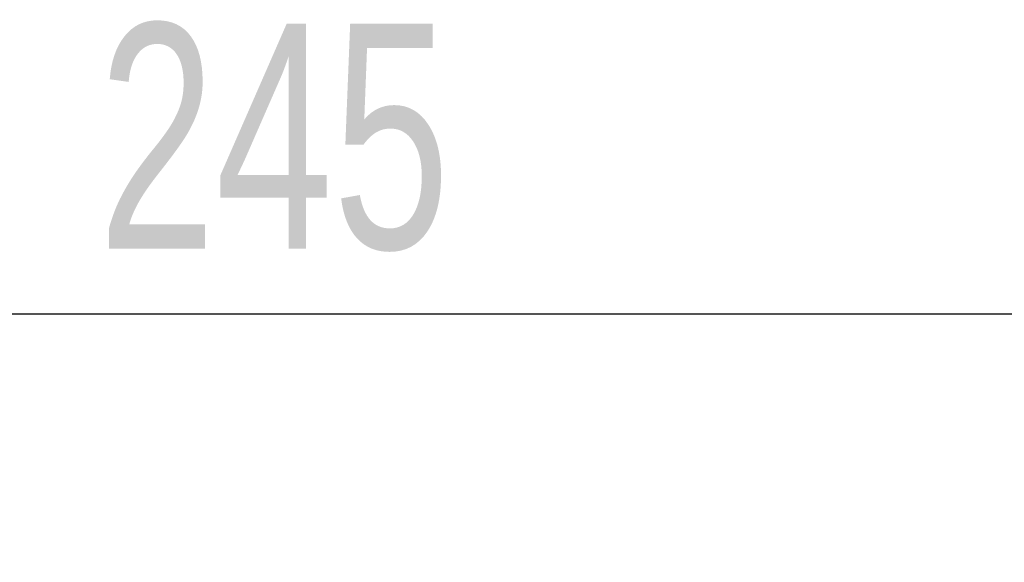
# Model space of a CAD drawing. Header units: millimetres. Extents: x 0 to 420, y 0 to 297.
# Tile 24 of 110: x 147 to 165, y 197 to 207. Entities that reach past the tile are written whole.
import ezdxf

# ---------------------------------------------------------------- set-up
doc = ezdxf.new("R2010")
doc.units = ezdxf.units.MM
doc.layers.add('标注层', color=150, linetype='Continuous')
doc.styles.add('SLDTEXTSTYLE2', font='TXT', dxfattribs={"width": 0.7})
doc.dimstyles.new('SLDDIMSTYLE1', dxfattribs={"dimtxt": 4.850694, "dimasz": 4, "dimexe": 0, "dimexo": 0.0625, "dimgap": 1.212674, "dimtad": 2, "dimlfac": 2, "dimrnd": 1e-09, "dimzin": 12, "dimdsep": 46, "dimtxsty": 'SLDTEXTSTYLE2', "dimsah": 1, "dimcen": 0.09, "dimadec": 0, "dimazin": 3, "dimtfac": 1, "dimtdec": 3, "dimtofl": 0, "dimtmove": 0, "dimatfit": 3, "dimfxl": 1, "dimfrac": 2, "dimtolj": 1, "dimtzin": 12, "dimarcsym": 0})

# ---------------------------------------------------------------- blocks, each defined once
blk = doc.blocks.new('_D_8')
at = {"layer": '标注层'}
for p, q in [((91.179, 191.853), (91.179, 203.853)), ((213.679, 191.853), (213.679, 203.853)), ((91.179, 201.853), (213.679, 201.853))]:
    blk.add_line(p, q, dxfattribs=at)
for points in [[(91.179, 201.853), (95.179, 201.353), (95.179, 202.353)], [(213.679, 201.853), (209.679, 202.353), (209.679, 201.353)]]:
    blk.add_solid(points, dxfattribs=at)
at = {"layer": '标注层', "insert": (148.195, 207.31), "char_height": 4.2333, "attachment_point": 1, "style": 'SLDTEXTSTYLE2'}
blk.add_mtext('245', dxfattribs=at)

msp = doc.modelspace()

# ---------------------------------------------------------------- dimensions: what is measured, and where the dimension line sits
at = {"layer": '标注层'}
dim = msp.add_linear_dim(base=(213.6787, 201.8527), p1=(91.1787, 191.8527), p2=(213.6787, 191.8527), angle=0, dimstyle='SLDDIMSTYLE1', dxfattribs=at)
dim.commit()
dim.dimension.update_dxf_attribs({"geometry": '_D_8', "text_midpoint": (152.4287, 201.8527), "dimtype": 160})

doc.saveas('drawing.dxf')
